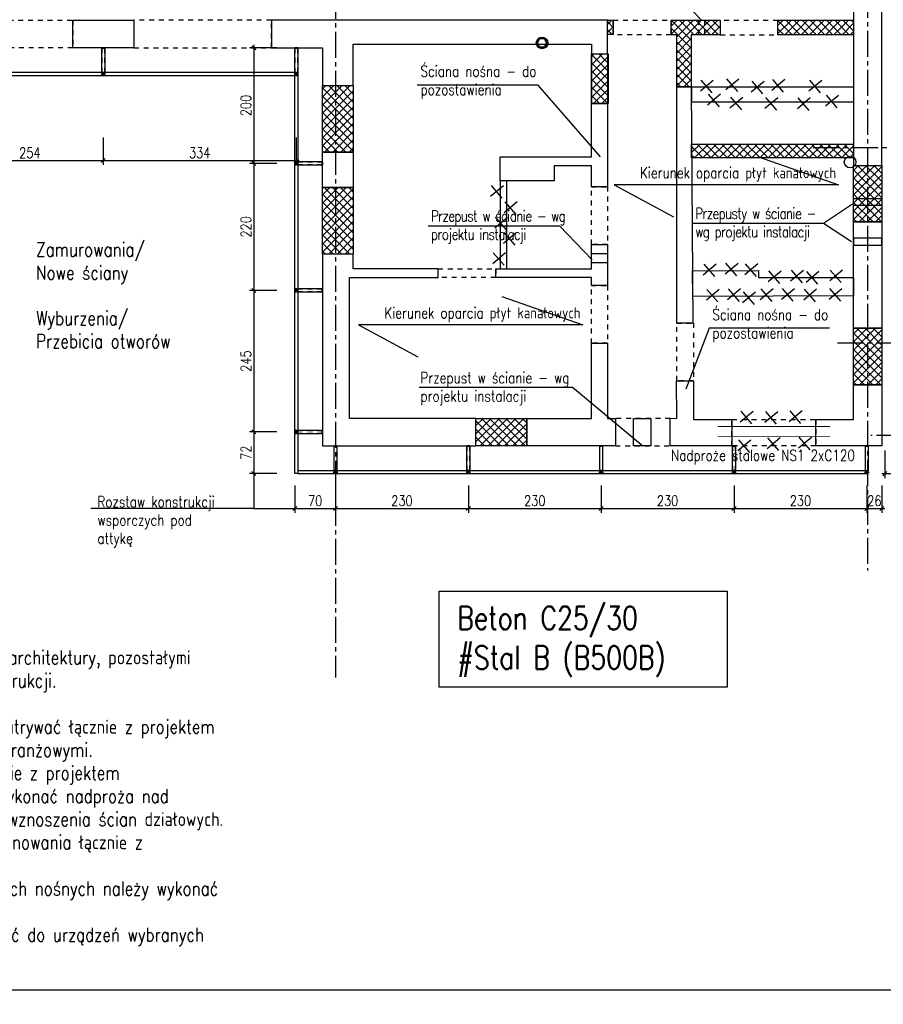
# Model space of a CAD drawing. Extents: x 335493 to 843864, y -123011 to -21739.
# Tile 4 of 28: x 349786 to 364740, y -87913 to -70866. Entities that reach past the tile are written whole.
import ezdxf

# ---------------------------------------------------------------- set-up
doc = ezdxf.new("R2010")
doc.units = 0
doc.header["$LTSCALE"] = 600
doc.header["$MEASUREMENT"] = 0
doc.header["$PDMODE"] = 1
for name, pattern in [('CENTER2', [1.125, 0.75, -0.125, 0.125, -0.125]), ('DASHED2', [0.375, 0.25, -0.125]), ('PRZERYWANA', [0.282222, 0.141111, -0.141111])]:
    doc.linetypes.add(name, pattern=pattern)
doc.layers.get('0').update_dxf_attribs({"linetype": 'CONTINUOUS'})
doc.layers.get('Defpoints').update_dxf_attribs({"linetype": 'CONTINUOUS'})
for name, color, linetype in [('11 - opisy TXT2', 4, 'CONTINUOUS'), ('111 - opisy TXT3', 2, 'CONTINUOUS'), ('2 - linie odniesienia opisy', 8, 'CONTINUOUS'), ('3 - linia 1', 1, 'CONTINUOUS'), ('33 - linia 2', 3, 'CONTINUOUS'), ('44 - osie 2', 6, 'CENTER2'), ('5 - linie odniesienia opisy', 8, 'CONTINUOUS'), ('555 - cienka przerywana 3', 1, 'PRZERYWANA'), ('777 - gruba przerywana 3', 5, 'PRZERYWANA'), ('8 - zbrojenie', 8, 'CONTINUOUS'), ('9 - kreskowanie', 1, 'CONTINUOUS')]:
    doc.layers.add(name, color=color, linetype=linetype)
doc.layers.add('REV', color=30, linetype='CONTINUOUS', lineweight=40, plot=False)
doc.styles.add('TXT2', font='simplex.shx', dxfattribs={"width": 0.8, "height": 180})
doc.styles.add('TXT3', font='simplex.shx', dxfattribs={"width": 0.8, "height": 48})
doc.dimstyles.new('R1 - centymetry', dxfattribs={"dimtxt": 180, "dimasz": 70, "dimexe": 75, "dimexo": 75, "dimgap": 1.5, "dimtad": 0, "dimdec": 0, "dimlfac": 0.1, "dimzin": 0, "dimdsep": 46, "dimtxsty": 'TXT2', "dimblk1": 'OBLIQUE', "dimblk2": 'OBLIQUE', "dimsah": 1, "dimcen": -3, "dimdle": 50, "dimclrt": 4, "dimadec": 0, "dimazin": 0, "dimtfac": 0.75, "dimtdec": 0, "dimtix": 1, "dimtmove": 2, "dimatfit": 3, "dimldrblk": 'OBLIQUE', "dimfxl": 400, "dimfxlon": 1, "dimtvp": 0.75, "dimtolj": 1, "dimtzin": 0, "dimarcsym": 0})

# ---------------------------------------------------------------- blocks, each defined once
blk = doc.blocks.new('A$C75F72A73')
at = {"layer": '44 - osie 2'}
for p, q in [((12534, 2097), (12534, -17179)), ((21743, 2113), (21743, -15330)), ((32732, -8012), (20807, -8012)), ((32474, -11392), (21213, -11392)), ((32474, -12992), (21802, -12992))]:
    blk.add_line(p, q, dxfattribs=at)
blk = doc.blocks.new('_OBLIQUE')
at = {"color": 0, "linetype": 'ByBlock'}
blk.add_line((-0.5, -0.5), (0.5, 0.5), dxfattribs=at)
blk = doc.blocks.new('*D18')
at = {"layer": '2 - linie odniesienia opisy', "color": 0, "lineweight": -2, "transparency": 16777216}
for p, q in [((364765, -78326), (364765, -78801)), ((369515, -78326), (369515, -78801)), ((369565, -78726), (364715, -78726))]:
    blk.add_line(p, q, dxfattribs=at)
at = {"layer": 'Defpoints', "color": 0, "transparency": 16777216}
for p in [(369515, -77941), (364765, -78191), (364765, -78726)]:
    blk.add_point(p, dxfattribs=at)
at = {"layer": '2 - linie odniesienia opisy', "color": 0, "lineweight": -2, "transparency": 16777216, "xscale": 70, "yscale": 70, "zscale": 70, "rotation": 180}
blk.add_blockref('_OBLIQUE', (364765, -78726), dxfattribs=at)
at = {"layer": '2 - linie odniesienia opisy', "color": 0, "lineweight": -2, "transparency": 16777216, "xscale": 70, "yscale": 70, "zscale": 70}
blk.add_blockref('_OBLIQUE', (369515, -78726), dxfattribs=at)
at = {"layer": '2 - linie odniesienia opisy', "color": 4, "transparency": 16777216, "insert": (367140, -78591), "char_height": 180, "attachment_point": 5, "style": 'TXT2'}
blk.add_mtext('\\A1;Wieniec W1-25x20cm Hw:+3.97m', dxfattribs=at)
blk = doc.blocks.new('A$C7CE26488')
at = {"layer": '33 - linia 2'}
for points in [[(25, -8), (25, -42, -0.414214), (17, -50), (-17, -50, -0.414214), (-25, -42), (-25, -8, -0.414214), (-17, 0), (17, 0, -0.414214)], [(21, -8), (21, -42, -0.414214), (17, -46), (-17, -46, -0.414214), (-21, -42), (-21, -8, -0.414214), (-17, -4), (17, -4, -0.414214)]]:
    blk.add_lwpolyline(points, format="xyb", close=True, dxfattribs=at)
at = {"layer": '44 - osie 2'}
for points in [[(0, 6), (0, -55)], [(-38, -25), (40, -25)]]:
    blk.add_lwpolyline(points, dxfattribs=at)
blk = doc.blocks.new('A$C36F456F6')
at = {"layer": '33 - linia 2'}
for points in [[(25, 6), (25, 430), (-25, 430), (-25, 6)], [(25, 0), (-25, 0), (-25, 6), (25, 6)]]:
    blk.add_lwpolyline(points, close=True, dxfattribs=at)
at = {"layer": '555 - cienka przerywana 3'}
blk.add_lwpolyline([(21, 6), (21, 430), (-21, 430), (-21, 6)], close=True, dxfattribs=at)
at = {"layer": '44 - osie 2'}
blk.add_blockref('A$C7CE26488', (0, 480), dxfattribs=at)
blk = doc.blocks.new('*D321')
at = {"layer": '2 - linie odniesienia opisy', "color": 0, "lineweight": -2, "transparency": 16777216}
for p, q in [((348692, -72906), (348692, -73381)), ((351234, -72906), (351234, -73381)), ((348642, -73306), (351284, -73306))]:
    blk.add_line(p, q, dxfattribs=at)
at = {"layer": 'Defpoints', "color": 0, "transparency": 16777216}
for p in [(348692, -71783), (351234, -71783), (351234, -73306)]:
    blk.add_point(p, dxfattribs=at)
at = {"layer": '2 - linie odniesienia opisy', "color": 0, "lineweight": -2, "transparency": 16777216, "xscale": 70, "yscale": 70, "zscale": 70, "rotation": 180}
blk.add_blockref('_OBLIQUE', (348692, -73306), dxfattribs=at)
at = {"layer": '2 - linie odniesienia opisy', "color": 0, "lineweight": -2, "transparency": 16777216, "xscale": 70, "yscale": 70, "zscale": 70}
blk.add_blockref('_OBLIQUE', (351234, -73306), dxfattribs=at)
at = {"layer": '2 - linie odniesienia opisy', "color": 4, "transparency": 16777216, "insert": (349963, -73171), "char_height": 180, "attachment_point": 5, "style": 'TXT2'}
blk.add_mtext('\\A1;254', dxfattribs=at)
blk = doc.blocks.new('*D322')
at = {"layer": '2 - linie odniesienia opisy', "color": 0, "lineweight": -2, "transparency": 16777216}
for p, q in [((351234, -72906), (351234, -73381)), ((354575, -72906), (354575, -73381)), ((351184, -73306), (354625, -73306))]:
    blk.add_line(p, q, dxfattribs=at)
at = {"layer": 'Defpoints', "color": 0, "transparency": 16777216}
for p in [(351234, -71783), (354575, -71783), (354575, -73306)]:
    blk.add_point(p, dxfattribs=at)
at = {"layer": '2 - linie odniesienia opisy', "color": 0, "lineweight": -2, "transparency": 16777216, "xscale": 70, "yscale": 70, "zscale": 70, "rotation": 180}
blk.add_blockref('_OBLIQUE', (351234, -73306), dxfattribs=at)
at = {"layer": '2 - linie odniesienia opisy', "color": 0, "lineweight": -2, "transparency": 16777216, "xscale": 70, "yscale": 70, "zscale": 70}
blk.add_blockref('_OBLIQUE', (354575, -73306), dxfattribs=at)
at = {"layer": '2 - linie odniesienia opisy', "color": 4, "transparency": 16777216, "insert": (352905, -73171), "char_height": 180, "attachment_point": 5, "style": 'TXT2'}
blk.add_mtext('\\A1;334', dxfattribs=at)
blk = doc.blocks.new('*D323')
at = {"layer": '2 - linie odniesienia opisy', "color": 0, "lineweight": -2, "transparency": 16777216}
for p, q in [((354239, -71353), (353764, -71353)), ((353839, -71303), (353839, -73403)), ((354239, -73353), (353764, -73353))]:
    blk.add_line(p, q, dxfattribs=at)
at = {"layer": 'Defpoints', "color": 0, "transparency": 16777216}
for p in [(355030, -71353), (353839, -73353), (355030, -73353)]:
    blk.add_point(p, dxfattribs=at)
at = {"layer": '2 - linie odniesienia opisy', "color": 0, "lineweight": -2, "transparency": 16777216, "xscale": 70, "yscale": 70, "zscale": 70}
for p, rotation in [((353839, -71353), 90), ((353839, -73353), 270)]:
    blk.add_blockref('_OBLIQUE', p, dxfattribs=dict(at, rotation=rotation))
at = {"layer": '2 - linie odniesienia opisy', "color": 4, "transparency": 16777216, "insert": (353704, -72353), "char_height": 180, "attachment_point": 5, "rotation": 90, "style": 'TXT2'}
blk.add_mtext('\\A1;200', dxfattribs=at)
blk = doc.blocks.new('*D324')
at = {"layer": '2 - linie odniesienia opisy', "color": 0, "lineweight": -2, "transparency": 16777216}
for p, q in [((353839, -73303), (353839, -75603)), ((354239, -73353), (353764, -73353)), ((354239, -75553), (353764, -75553))]:
    blk.add_line(p, q, dxfattribs=at)
at = {"layer": 'Defpoints', "color": 0, "transparency": 16777216}
for p in [(355030, -73353), (353839, -75553), (355024, -75553)]:
    blk.add_point(p, dxfattribs=at)
at = {"layer": '2 - linie odniesienia opisy', "color": 0, "lineweight": -2, "transparency": 16777216, "xscale": 70, "yscale": 70, "zscale": 70}
for p, rotation in [((353839, -73353), 90), ((353839, -75553), 270)]:
    blk.add_blockref('_OBLIQUE', p, dxfattribs=dict(at, rotation=rotation))
at = {"layer": '2 - linie odniesienia opisy', "color": 4, "transparency": 16777216, "insert": (353704, -74453), "char_height": 180, "attachment_point": 5, "rotation": 90, "style": 'TXT2'}
blk.add_mtext('\\A1;220', dxfattribs=at)
blk = doc.blocks.new('*D325')
at = {"layer": '2 - linie odniesienia opisy', "color": 0, "lineweight": -2, "transparency": 16777216}
for p, q in [((353839, -75503), (353839, -78053)), ((354239, -75553), (353764, -75553)), ((354239, -78003), (353764, -78003))]:
    blk.add_line(p, q, dxfattribs=at)
at = {"layer": 'Defpoints', "color": 0, "transparency": 16777216}
for p in [(355024, -75553), (353839, -78003), (355030, -78003)]:
    blk.add_point(p, dxfattribs=at)
at = {"layer": '2 - linie odniesienia opisy', "color": 0, "lineweight": -2, "transparency": 16777216, "xscale": 70, "yscale": 70, "zscale": 70}
for p, rotation in [((353839, -75553), 90), ((353839, -78003), 270)]:
    blk.add_blockref('_OBLIQUE', p, dxfattribs=dict(at, rotation=rotation))
at = {"layer": '2 - linie odniesienia opisy', "color": 4, "transparency": 16777216, "insert": (353704, -76778), "char_height": 180, "attachment_point": 5, "rotation": 90, "style": 'TXT2'}
blk.add_mtext('\\A1;245', dxfattribs=at)
blk = doc.blocks.new('*D326')
at = {"layer": '2 - linie odniesienia opisy', "color": 0, "lineweight": -2, "transparency": 16777216}
for p, q in [((354239, -78003), (353764, -78003)), ((353839, -77953), (353839, -78774)), ((354239, -78724), (353764, -78724))]:
    blk.add_line(p, q, dxfattribs=at)
at = {"layer": 'Defpoints', "color": 0, "transparency": 16777216}
for p in [(355030, -78003), (353839, -78724), (354600, -78724)]:
    blk.add_point(p, dxfattribs=at)
at = {"layer": '2 - linie odniesienia opisy', "color": 0, "lineweight": -2, "transparency": 16777216, "xscale": 70, "yscale": 70, "zscale": 70}
for p, rotation in [((353839, -78003), 90), ((353839, -78724), 270)]:
    blk.add_blockref('_OBLIQUE', p, dxfattribs=dict(at, rotation=rotation))
at = {"layer": '2 - linie odniesienia opisy', "color": 4, "transparency": 16777216, "insert": (353704, -78363), "char_height": 180, "attachment_point": 5, "rotation": 90, "style": 'TXT2'}
blk.add_mtext('\\A1;72', dxfattribs=at)
blk = doc.blocks.new('*D327')
at = {"layer": '2 - linie odniesienia opisy', "color": 0, "lineweight": -2, "transparency": 16777216}
for p, q in [((354550, -78930), (354550, -79405)), ((355255, -78930), (355255, -79405)), ((354500, -79330), (355305, -79330))]:
    blk.add_line(p, q, dxfattribs=at)
at = {"layer": 'Defpoints', "color": 0, "transparency": 16777216}
for p in [(355255, -78243), (354550, -78724), (355255, -79330)]:
    blk.add_point(p, dxfattribs=at)
at = {"layer": '2 - linie odniesienia opisy', "color": 0, "lineweight": -2, "transparency": 16777216, "xscale": 70, "yscale": 70, "zscale": 70, "rotation": 180}
blk.add_blockref('_OBLIQUE', (354550, -79330), dxfattribs=at)
at = {"layer": '2 - linie odniesienia opisy', "color": 0, "lineweight": -2, "transparency": 16777216, "xscale": 70, "yscale": 70, "zscale": 70}
blk.add_blockref('_OBLIQUE', (355255, -79330), dxfattribs=at)
at = {"layer": '2 - linie odniesienia opisy', "color": 4, "transparency": 16777216, "insert": (354903, -79195), "char_height": 180, "attachment_point": 5, "style": 'TXT2'}
blk.add_mtext('\\A1;70', dxfattribs=at)
blk = doc.blocks.new('*D328')
at = {"layer": '2 - linie odniesienia opisy', "color": 0, "lineweight": -2, "transparency": 16777216}
for p, q in [((355255, -78930), (355255, -79405)), ((357555, -78930), (357555, -79405)), ((355205, -79330), (357605, -79330))]:
    blk.add_line(p, q, dxfattribs=at)
at = {"layer": 'Defpoints', "color": 0, "transparency": 16777216}
for p in [(355255, -78243), (357555, -78673), (357555, -79330)]:
    blk.add_point(p, dxfattribs=at)
at = {"layer": '2 - linie odniesienia opisy', "color": 0, "lineweight": -2, "transparency": 16777216, "xscale": 70, "yscale": 70, "zscale": 70, "rotation": 180}
blk.add_blockref('_OBLIQUE', (355255, -79330), dxfattribs=at)
at = {"layer": '2 - linie odniesienia opisy', "color": 0, "lineweight": -2, "transparency": 16777216, "xscale": 70, "yscale": 70, "zscale": 70}
blk.add_blockref('_OBLIQUE', (357555, -79330), dxfattribs=at)
at = {"layer": '2 - linie odniesienia opisy', "color": 4, "transparency": 16777216, "insert": (356405, -79195), "char_height": 180, "attachment_point": 5, "style": 'TXT2'}
blk.add_mtext('\\A1;230', dxfattribs=at)
blk = doc.blocks.new('*D329')
at = {"layer": '2 - linie odniesienia opisy', "color": 0, "lineweight": -2, "transparency": 16777216}
for p, q in [((357555, -78930), (357555, -79405)), ((359855, -78930), (359855, -79405)), ((357505, -79330), (359905, -79330))]:
    blk.add_line(p, q, dxfattribs=at)
at = {"layer": 'Defpoints', "color": 0, "transparency": 16777216}
for p in [(357555, -78673), (359855, -78675), (359855, -79330)]:
    blk.add_point(p, dxfattribs=at)
at = {"layer": '2 - linie odniesienia opisy', "color": 0, "lineweight": -2, "transparency": 16777216, "xscale": 70, "yscale": 70, "zscale": 70, "rotation": 180}
blk.add_blockref('_OBLIQUE', (357555, -79330), dxfattribs=at)
at = {"layer": '2 - linie odniesienia opisy', "color": 0, "lineweight": -2, "transparency": 16777216, "xscale": 70, "yscale": 70, "zscale": 70}
blk.add_blockref('_OBLIQUE', (359855, -79330), dxfattribs=at)
at = {"layer": '2 - linie odniesienia opisy', "color": 4, "transparency": 16777216, "insert": (358705, -79195), "char_height": 180, "attachment_point": 5, "style": 'TXT2'}
blk.add_mtext('\\A1;230', dxfattribs=at)
blk = doc.blocks.new('*D330')
at = {"layer": '2 - linie odniesienia opisy', "color": 0, "lineweight": -2, "transparency": 16777216}
for p, q in [((359855, -78930), (359855, -79405)), ((362155, -78930), (362155, -79405)), ((359805, -79330), (362205, -79330))]:
    blk.add_line(p, q, dxfattribs=at)
at = {"layer": 'Defpoints', "color": 0, "transparency": 16777216}
for p in [(359855, -78675), (362155, -78675), (362155, -79330)]:
    blk.add_point(p, dxfattribs=at)
at = {"layer": '2 - linie odniesienia opisy', "color": 0, "lineweight": -2, "transparency": 16777216, "xscale": 70, "yscale": 70, "zscale": 70, "rotation": 180}
blk.add_blockref('_OBLIQUE', (359855, -79330), dxfattribs=at)
at = {"layer": '2 - linie odniesienia opisy', "color": 0, "lineweight": -2, "transparency": 16777216, "xscale": 70, "yscale": 70, "zscale": 70}
blk.add_blockref('_OBLIQUE', (362155, -79330), dxfattribs=at)
at = {"layer": '2 - linie odniesienia opisy', "color": 4, "transparency": 16777216, "insert": (361005, -79195), "char_height": 180, "attachment_point": 5, "style": 'TXT2'}
blk.add_mtext('\\A1;230', dxfattribs=at)
blk = doc.blocks.new('*D331')
at = {"layer": '2 - linie odniesienia opisy', "color": 0, "lineweight": -2, "transparency": 16777216}
for p, q in [((362155, -78930), (362155, -79405)), ((364455, -78930), (364455, -79405)), ((362105, -79330), (364505, -79330))]:
    blk.add_line(p, q, dxfattribs=at)
at = {"layer": 'Defpoints', "color": 0, "transparency": 16777216}
for p in [(362155, -78675), (364455, -78675), (364455, -79330)]:
    blk.add_point(p, dxfattribs=at)
at = {"layer": '2 - linie odniesienia opisy', "color": 0, "lineweight": -2, "transparency": 16777216, "xscale": 70, "yscale": 70, "zscale": 70, "rotation": 180}
blk.add_blockref('_OBLIQUE', (362155, -79330), dxfattribs=at)
at = {"layer": '2 - linie odniesienia opisy', "color": 0, "lineweight": -2, "transparency": 16777216, "xscale": 70, "yscale": 70, "zscale": 70}
blk.add_blockref('_OBLIQUE', (364455, -79330), dxfattribs=at)
at = {"layer": '2 - linie odniesienia opisy', "color": 4, "transparency": 16777216, "insert": (363305, -79195), "char_height": 180, "attachment_point": 5, "style": 'TXT2'}
blk.add_mtext('\\A1;230', dxfattribs=at)
blk = doc.blocks.new('*D332')
at = {"layer": '2 - linie odniesienia opisy', "color": 0, "lineweight": -2, "transparency": 16777216}
for p, q in [((364455, -78930), (364455, -79405)), ((364715, -78930), (364715, -79405)), ((364405, -79330), (364765, -79330))]:
    blk.add_line(p, q, dxfattribs=at)
at = {"layer": 'Defpoints', "color": 0, "transparency": 16777216}
for p in [(364715, -78243), (364455, -78675), (364715, -79330)]:
    blk.add_point(p, dxfattribs=at)
at = {"layer": '2 - linie odniesienia opisy', "color": 0, "lineweight": -2, "transparency": 16777216, "xscale": 70, "yscale": 70, "zscale": 70, "rotation": 180}
blk.add_blockref('_OBLIQUE', (364455, -79330), dxfattribs=at)
at = {"layer": '2 - linie odniesienia opisy', "color": 0, "lineweight": -2, "transparency": 16777216, "xscale": 70, "yscale": 70, "zscale": 70}
blk.add_blockref('_OBLIQUE', (364715, -79330), dxfattribs=at)
at = {"layer": '2 - linie odniesienia opisy', "color": 4, "transparency": 16777216, "insert": (364585, -79195), "char_height": 180, "attachment_point": 5, "style": 'TXT2'}
blk.add_mtext('\\A1;26', dxfattribs=at)

msp = doc.modelspace()

# ---------------------------------------------------------------- hatches: boundary and pattern name
at = {"layer": '9 - kreskowanie'}
h = msp.add_hatch(dxfattribs=at)
h.set_pattern_fill('ANSI37', color=256, scale=800)
h.paths.add_polyline_path([(355030.1, -73772.9), (355562.6, -73772.9), (355562.6, -74922.9), (355030.1, -74922.9)])
h.paths.add_polyline_path([(359692, -71457.9), (359975.1, -71457.9), (359975.1, -72317.9), (359692, -72317.9)])
h.paths.add_polyline_path([(357685.1, -77767.9), (358565.1, -77767.9), (358565.1, -78242.9), (357685.1, -78242.9)])
h.paths.add_polyline_path([(364225.1, -76207.9), (364715.1, -76207.9), (364715.1, -77187.9), (364225.1, -77187.9)])
h.paths.add_polyline_path([(364225.1, -73387.9), (364715.1, -73387.9), (364715.1, -74367.9), (364225.1, -74367.9)])
h.paths.add_polyline_path([(361420.7, -73018.2), (364226.3, -73018.2), (364226.3, -73258), (361420.7, -73258)])
h.paths.add_polyline_path([(361165.1, -72027.9), (361165.1, -71125.9), (361066.1, -71125.9), (361065.1, -70872.9), (361915.1, -70872.9), (361915.1, -71125.9), (361415.1, -71125.9), (361415.1, -72027.9)])
h.paths.add_polyline_path([(362915.1, -70872.9), (364225.1, -70872.9), (364225.1, -71125.9), (362915.1, -71125.9)])
h.paths.add_polyline_path([(359964.1, -70872.9), (360064.1, -70872.9), (360064.1, -71122.9), (359964.1, -71122.9)])
h = msp.add_hatch(dxfattribs=at)
h.set_pattern_fill('ANSI37', color=256, scale=800)
h.paths.add_polyline_path([(355030.1, -72007.9), (355562.6, -72007.9), (355562.6, -73157.9), (355030.1, -73157.9)])

# ---------------------------------------------------------------- linework, layer by layer
at = {"layer": '111 - opisy TXT3'}
msp.add_lwpolyline([(337993.4, -87663.1), (376993.4, -87663.1), (376993.4, -58963.1), (337993.4, -58963.1)], close=True, dxfattribs=at)
at = {"layer": '2 - linie odniesienia opisy'}
for points in [[(362559.4, -73234.2), (363963.7, -73724.3), (360077.2, -73724.3), (361106, -74279.8)], [(358134.3, -75659.6), (359538.6, -76149.7), (355652.1, -76149.7), (356680.9, -76705.1)], [(353838.8, -78723.6), (353838.8, -79330.4), (354500.1, -79330.4)], [(353838.8, -79330.4), (351015.4, -79330.4)]]:
    msp.add_lwpolyline(points, dxfattribs=at)
msp.add_lwpolyline([(357047.9, -80758.1), (362037.8, -80758.1), (362037.8, -82420), (357047.9, -82420)], close=True, dxfattribs=at)
at = {"layer": '3 - linia 1'}
for points in [[(363654.8, -65135.8), (364225.1, -65133.2), (364225.1, -73387.9), (364714.8, -73387.9), (364714.4, -64647.9), (363654.8, -64652.7), (363654.8, -65135.8)], [(350704.1, -70872.9), (351764.1, -70872.9), (351764.1, -71352.8), (350704.1, -71352.8)], [(354144.1, -70872.9), (354144.1, -71352.8), (355030.1, -71352.9), (355030.1, -72007.9), (355562.6, -72007.9), (355562.6, -71287.9), (359685.1, -71287.9), (359685.1, -71457.9), (359965.1, -71458), (359965.1, -70872.9), (354144.1, -70872.9)], [(361165.1, -72027.9), (361413.6, -72027.9), (361442.6, -76117.9), (361165.1, -76117.9), (361165.1, -72027.9)], [(359685.1, -72317.9), (359965.1, -72317.9), (359965.1, -73757.9), (359685.1, -73757.9), (359685.1, -73397.9), (359040.3, -73397.9), (359040.3, -73657.9), (358104.1, -73657.9), (358104.1, -73237.9), (359685.1, -73237.9), (359685.1, -72317.9)], [(355030.1, -73157.9), (355562.6, -73157.9), (355562.6, -73772.9), (355030.1, -73772.9)], [(364225.1, -76207.9), (364225.1, -74367.9), (364715.1, -74367.9), (364715, -76207.9)], [(358029.5, -75327.9), (358029.5, -75177.9), (359685.1, -75177.9), (359685.1, -74757.9), (359965.1, -74757.9), (359965.1, -75467.9), (359685.1, -75467.9), (359685.1, -75327.9), (358029.5, -75327.9)], [(355030.1, -74922.9), (355030.1, -78242.9), (357685.1, -78242.9), (357685.1, -77767.9), (355495.1, -77767.9), (355495.1, -75327.9), (357029.5, -75327.9), (357029.5, -75177.9), (355562.6, -75177.9), (355562.6, -74922.9), (355030.1, -74922.9)], [(358565.1, -77767.9), (359685.1, -77767.9), (359685.1, -76467.9), (359965.1, -76467.9), (359965.1, -77767.9), (360100.1, -77767.9), (360100.1, -78242.9), (358565.1, -78242.9)], [(361050.1, -77767.9), (361165.1, -77767), (361160.2, -77117.9), (361452.8, -77117.9), (361452.8, -77787.9), (362120.1, -77787.9), (362120.1, -78242.9), (361050.1, -78242.9)], [(363570.1, -77787.9), (364225.1, -77787.9), (364225.1, -77187.9), (364715.1, -77187.9), (364715.1, -78242.9), (363570.1, -78242.9), (363570.1, -77787.9)]]:
    msp.add_lwpolyline(points, close=True, dxfattribs=at)
msp.add_lwpolyline([(364225.1, -73387.9), (364715.1, -73387.9)], dxfattribs=at)
at = {"layer": '33 - linia 2'}
for points in [[(359964.1, -70872.9), (360064.1, -70872.9), (360064.1, -71122.9), (359964.1, -71122.9)], [(361165.1, -72027.9), (361165.1, -71125.9), (361066.1, -71125.9), (361065.1, -70872.9), (361915.1, -70872.9), (361915.1, -71125.9), (361415.1, -71125.9), (361415.1, -72027.9)], [(362915.1, -70872.9), (364225.1, -70872.9), (364225.1, -71125.9), (362915.1, -71125.9)], [(359685.1, -71457.9), (359965.1, -71457.9), (359965.1, -72317.9), (359685.1, -72317.9)], [(359692, -71457.9), (359975.1, -71457.9), (359975.1, -72317.9), (359692, -72317.9)], [(342031.7, -71832.9), (354550.1, -71832.9), (354550.1, -71782.9), (342031.7, -71782.9)], [(354550.1, -71782.9), (354600.1, -71782.9), (354600.1, -78720.6), (354550.1, -78720.6)], [(355030.1, -72007.9), (355562.6, -72007.9), (355562.6, -73157.9), (355030.1, -73157.9)], [(355030.1, -72007.9), (355562.6, -72007.9), (355562.6, -73157.9), (355030.1, -73157.9)], [(361424.1, -72027.9), (364225.1, -72027.9), (364225.1, -72292.8), (361424.1, -72292.8)], [(361420.7, -73018.2), (364226.3, -73018.2), (364226.3, -73258), (361420.7, -73258)], [(364225.1, -73387.9), (364715.1, -73387.9), (364715.1, -74367.9), (364225.1, -74367.9)], [(355030.1, -73772.9), (355562.6, -73772.9), (355562.6, -74922.9), (355030.1, -74922.9)], [(358104.1, -73657.9), (358104.1, -75177.9), (358224.1, -75177.9), (358224.1, -73657.9)], [(364715.1, -74646.7), (364225.1, -74646.7), (364225.1, -74771.7), (364715.1, -74771.7)], [(359965.1, -75076.1), (359685.1, -75076.1), (359685.1, -74916.1), (359965.1, -74916.1)], [(361435.8, -75212.8), (362576.2, -75208.8), (362576.6, -75330.8), (364225, -75330.7), (364225.1, -75649), (361440.8, -75659.9)], [(364225.1, -76207.9), (364715.1, -76207.9), (364715.1, -77187.9), (364225.1, -77187.9)], [(357685.1, -77767.9), (358565.1, -77767.9), (358565.1, -78242.9), (357685.1, -78242.9)], [(360413, -77770.8), (360713, -77770.8), (360713, -78242.9), (360413, -78242.9)], [(354600.1, -78723.6), (364480.1, -78723.6), (364480.1, -78674.8), (354600.1, -78674.8)]]:
    msp.add_lwpolyline(points, close=True, dxfattribs=at)
for points in [[(361796.7, -71918.5), (361573.7, -72105.2)], [(361582, -71915.4), (361771.7, -72133.5)], [(362238.9, -71893.7), (362015.9, -72080.4)], [(362024.2, -71890.6), (362213.9, -72108.7)], [(362676, -71933.4), (362453.1, -72120.1)], [(362461.4, -71930.3), (362651, -72148.4)], [(363033.7, -71903.6), (362810.7, -72090.3)], [(362819.1, -71900.5), (363008.7, -72118.6)], [(363674.6, -71918.5), (363451.6, -72105.2)], [(363459.9, -71915.4), (363649.6, -72133.5)], [(361920.9, -72156.9), (361697.9, -72343.6)], [(361706.2, -72153.8), (361895.9, -72371.8)], [(362308.4, -72211.5), (362085.4, -72398.2)], [(362093.7, -72208.4), (362283.4, -72426.5)], [(362914.5, -72216.4), (362691.5, -72403.1)], [(362699.8, -72213.4), (362889.5, -72431.4)], [(363475.9, -72221.4), (363252.9, -72408.1)], [(363261.2, -72218.3), (363450.9, -72436.4)], [(363962.7, -72176.7), (363739.7, -72363.4)], [(363748.1, -72173.7), (363937.7, -72391.7)], [(358162, -73741.6), (357939, -73928.3)], [(357947.3, -73738.5), (358136.9, -73956.6)], [(358400.3, -74021.5), (358177.3, -74208.2)], [(358185.6, -74018.5), (358375.3, -74236.5)], [(358235.6, -74289.5), (358012.6, -74476.2)], [(358020.9, -74286.5), (358210.6, -74504.5)], [(358384.4, -74555.6), (358161.4, -74742.2)], [(358169.7, -74552.5), (358359.4, -74770.5)], [(358200.1, -74903.4), (357977.1, -75090.1)], [(357985.4, -74900.3), (358175.1, -75118.3)], [(361844.8, -75099.7), (361621.8, -75286.4)], [(361630.1, -75096.7), (361819.8, -75314.7)], [(362224.5, -75085), (362001.5, -75271.7)], [(362009.8, -75081.9), (362199.5, -75299.9)], [(362564.7, -75094.8), (362341.8, -75281.5)], [(362350.1, -75091.7), (362539.7, -75309.8)], [(362969.1, -75218), (362746.1, -75404.7)], [(362754.4, -75215), (362944.1, -75433)], [(363358.7, -75208.2), (363135.7, -75394.9)], [(363144, -75205.1), (363333.7, -75423.2)], [(363625, -75227.9), (363402, -75414.6)], [(363410.3, -75224.8), (363600, -75442.9)], [(364034.3, -75203.2), (363811.3, -75389.9)], [(363819.6, -75200.2), (364009.2, -75418.2)], [(361899, -75537.7), (361676, -75724.4)], [(361684.3, -75534.6), (361874, -75752.7)], [(362266.7, -75528.4), (362043.7, -75715.1)], [(362052, -75525.3), (362241.6, -75743.4)], [(362527.6, -75583.3), (362304.6, -75770)], [(362312.9, -75580.2), (362502.6, -75798.3)], [(362832.1, -75528.4), (362609.1, -75715.1)], [(362617.4, -75525.3), (362807.1, -75743.4)], [(363200.9, -75523.6), (362977.9, -75710.3)], [(362986.2, -75520.6), (363175.9, -75738.6)], [(363585.5, -75533.5), (363362.5, -75720.2)], [(363370.8, -75530.4), (363560.5, -75748.5)], [(364024.4, -75523.6), (363801.4, -75710.3)], [(363809.7, -75520.6), (363999.4, -75738.6)], [(362484.9, -77648.9), (362261.9, -77835.6)], [(362270.2, -77645.9), (362459.8, -77863.9)], [(362912.4, -77655.2), (362689.4, -77841.9)], [(362697.7, -77652.1), (362887.4, -77870.2)], [(363333.6, -77639.5), (363110.6, -77826.2)], [(363118.9, -77636.4), (363308.6, -77854.5)], [(362445.8, -78143.1), (362222.8, -78329.8)], [(362231.1, -78140.1), (362420.8, -78358.1)], [(362951.3, -78107.6), (362728.3, -78294.3)], [(362736.6, -78104.5), (362926.3, -78322.6)], [(363494.2, -78097.7), (363271.2, -78284.4)], [(363279.6, -78094.7), (363469.2, -78312.7)]]:
    msp.add_lwpolyline(points, dxfattribs=at)
at = {"layer": '33 - linia 2', "elevation": 3740.5}
msp.add_lwpolyline([(364225, -73959.2), (364715.1, -73959.2), (364715.1, -74084.1), (364225, -74084.1)], close=True, dxfattribs=at)
at = {"layer": '33 - linia 2'}
for centre in [(358830.5, -71267.9), (364165, -73330)]:
    msp.add_circle(centre, 100, dxfattribs=at)
at = {"layer": '5 - linie odniesienia opisy'}
for points in [[(358370, -70279.8), (361025.7, -70279.8), (361593.6, -70872.9)], [(356670.6, -71995.1), (358752, -71995.1), (359838.6, -73237.9)], [(363706.5, -74389.3), (364225.1, -74039.7)], [(356860.1, -74433), (359130.6, -74433), (359698.5, -75026)], [(361436, -74389.3), (363706.5, -74389.3), (364187.8, -74705.3)], [(363806, -76208.2), (361724.5, -76208.2), (361323.3, -77261.4)], [(356700.9, -77225.4), (359356.6, -77225.4), (360575.1, -78242.9)]]:
    msp.add_lwpolyline(points, dxfattribs=at)
at = {"layer": '555 - cienka przerywana 3'}
for points in [[(349254.1, -70872.8), (350704.1, -70872.8), (350704.1, -71352.8), (349254.1, -71352.8)], [(351764.1, -71352.8), (354144.1, -71352.8), (354144.1, -70872.9), (351764.1, -70872.9)], [(355030.1, -72007.9), (355562.6, -72007.9), (355562.6, -73157.9), (355030.1, -73157.9)], [(359965.1, -74757.9), (359685.1, -74757.9), (359685.1, -73757.9), (359965.1, -73757.9)], [(357029.5, -75177.9), (358029.5, -75177.9), (358029.5, -75327.9), (357029.5, -75327.9)], [(359965.1, -76467.9), (359685.1, -76467.9), (359685.1, -75467.9), (359965.1, -75467.9)], [(361452.8, -77117.9), (361165.1, -77117.9), (361165.1, -76117.9), (361452.8, -76117.9)], [(360100.1, -78242.9), (361050.1, -78242.9), (361050.1, -77767.9), (360100.1, -77767.9)]]:
    msp.add_lwpolyline(points, close=True, dxfattribs=at)
at = {"layer": '777 - gruba przerywana 3'}
for points in [[(360064.1, -70872.9), (361066.1, -70872.9), (361066.1, -71125.9), (360064.1, -71125.9)], [(361915.1, -71125.9), (362915.1, -71125.9), (362915.1, -70880), (361915.1, -70880)], [(362120.1, -77787.9), (363570.1, -77787.9), (363570.1, -78242.9), (362120.1, -78242.9)]]:
    msp.add_lwpolyline(points, close=True, dxfattribs=at)
at = {"layer": '777 - gruba przerywana 3', "elevation": 2050}
msp.add_lwpolyline([(361644.7, -71125.9), (361544.7, -71125.9), (361543.6, -70872.9), (361643.6, -70872.9)], close=True, dxfattribs=at)
at = {"layer": '8 - zbrojenie', "linetype": 'DASHED2', "const_width": 15}
for points in [[(361870.1, -77907.9), (363820.1, -77907.9)], [(361870.1, -78078.4), (363820.1, -78078.4)]]:
    msp.add_lwpolyline(points, dxfattribs=at)
at = {"layer": 'REV'}
msp.add_circle((358830.5, -71267.9), 80, dxfattribs=at)

# ---------------------------------------------------------------- block references
at = {"layer": '3 - linia 1'}
msp.add_blockref('A$C75F72A73', (342720.7, -65074.4), dxfattribs=at)
at = {"layer": '33 - linia 2', "xscale": -1, "rotation": 180}
for p in [(351234.1, -71352.8), (354575.1, -71352.9), (355255.1, -78242.9), (357555.1, -78242.9), (359855.1, -78242.9), (362155.1, -78242.9), (364455.1, -78244.8)]:
    msp.add_blockref('A$C36F456F6', p, dxfattribs=at)
at = {"layer": '33 - linia 2', "rotation": 89.99999999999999}
for p in [(355030.1, -73352.9), (355030.1, -75552.9), (355030.1, -78002.9)]:
    msp.add_blockref('A$C36F456F6', p, dxfattribs=at)

# ---------------------------------------------------------------- texts
at = {"layer": '11 - opisy TXT2', "style": 'TXT2', "width": 0.8}
msp.add_text('Nadproże stalowe NS1 2xC120', height=190, dxfattribs=at).set_placement((361063.1, -78503))
at = {"layer": '11 - opisy TXT2', "char_height": 190, "attachment_point": 1, "style": 'TXT2'}
for s, width, insert in [('Ściana nośna - do pozostawienia', 2239.429, (356726.7, -71663.2)), ('Kierunek oparcia płyt kanałowych', 3317.079, (360525.8, -73421.3)), ('{\\T0.9;Przepust w ścianie - wg projektu instalacji}', 2606.364, (356907.8, -74169.1)), ('{\\T0.9;Przepusty w ścianie - wg projektu instalacji}', 2606.364, (361483.7, -74125.5)), ('Kierunek oparcia płyt kanałowych', 3317.079, (356100.7, -75846.7)), ('Ściana nośna - do pozostawienia', 2239.429, (361780.7, -75876.4)), ('Przepust w ścianie - wg projektu instalacji', 2895.754, (356726.3, -76970.1)), ('Rozstaw konstrukcji wsporczych pod attykę', 2339.972, (351132.5, -79117.4))]:
    msp.add_mtext_dynamic_manual_height_columns(s, width=width, gutter_width=900, heights=[0], dxfattribs=dict(at, insert=insert))
at = {"layer": '11 - opisy TXT2', "char_height": 240, "attachment_point": 1}
for s, insert, width, style in [('\\A1;\\pt720,2880,5280,8160,8400;Zamurowania/ Nowe ściany', (350070.3, -74726.1), 2683.271, 'TXT2'), ('\\A1;\\pt720,2880,5280,8160,8400;Wyburzenia/ Przebicia otworów', (350070.3, -75911.8), 2683.271, 'TXT2'), ('\\pi-480,l480,t480,720;1.^IRysunek rozpatrywać łącznie z projektem architektury, pozostałymi \\P\\pi0,t720;branżami, oraz opisem technicznym konstrukcji. \\P\\pi-480,t480,720;2.^IBeton należy zagęszczać mechanicznie.\\P3.^IWszystkie wymiary i poziomy, należy rozpatrywać łącznie z projektem \\P\\pi0,t720;architektury oraz pozostałymi projektami branżowymi.\\P\\pi-480,t480,720;{\\C4;4.^ILokalizacja i układ ścian działowych zgodnie z projektem \\P\\pi0,t720;architektonicznym. Dla ścian działowych wykonać nadproża nad \\Potworami zgodnie z przyjętym systemem wznoszenia ścian działowych.\\A1;\\P\\pi-480,t480,720;6.^IW ścianach pozostawić strzępia do zabetonowania łącznie z \\P\\pi0,t720;rdzeniami. \\P\\pi-480,t480,720;7.^INa wszystkich nowoprojektowanych ścianach nośnych należy wykonać \\P\\pi0,t720;obwodowy wieniec żelbetowy W1.\\P\\pi-480,t480,720;8.^IWielkość otworów instalacyjnych dopasować do urządzeń wybranych \\P\\pi0,t720;przez zamawiającego.}', (343609.9, -81786.7), 11055.143, 'TXT3')]:
    msp.add_mtext(s, dxfattribs=dict(at, insert=insert, width=width, style=style))
at = {"layer": '111 - opisy TXT3', "style": 'TXT2', "width": 0.8}
for s, p in [('Beton C25/30 ', (357363.8, -81424.7)), ('#Stal B (B500B)', (357363.8, -82108.9))]:
    msp.add_text(s, height=400, dxfattribs=at).set_placement(p)

# ---------------------------------------------------------------- dimensions: what is measured, and where the dimension line sits
at = {"layer": '2 - linie odniesienia opisy'}
for base, p1, p2, picture, middle in [((353838.8, -73352.9), (355030.1, -71352.9), (355030.1, -73352.9), '*D323', (353703.8, -72352.9)), ((353838.8, -75552.9), (355030.1, -73352.9), (355024.1, -75552.9), '*D324', (353703.8, -74452.9)), ((353838.8, -78002.9), (355024.1, -75552.9), (355030.1, -78002.9), '*D325', (353703.8, -76777.9)), ((353838.8, -78723.6), (355030.1, -78002.9), (354600.1, -78723.6), '*D326', (353703.8, -78363.2))]:
    dim = msp.add_linear_dim(base=base, p1=p1, p2=p2, angle=90, dimstyle='R1 - centymetry', dxfattribs=at)
    dim.commit()
    dim.dimension.update_dxf_attribs({"geometry": picture, "text_midpoint": middle})
for base, p1, p2, picture, middle in [((351234.1, -73306.4), (348691.6, -71782.8), (351234.1, -71782.8), '*D321', (349962.9, -73171.4)), ((354575.1, -73306.4), (351234.1, -71782.8), (354575.1, -71782.9), '*D322', (352904.6, -73171.4)), ((355255.0833583, -79330.3950529), (354550.0833583, -78723.5526325), (355255.0833583, -78242.8957783), '*D327', (354902.5833583, -79195.3950529)), ((357555.1, -79330.4), (355255.1, -78242.9), (357555.1, -78672.9), '*D328', (356405.1, -79195.4)), ((364715.1, -79330.4), (364455.1, -78674.8), (364715.1, -78242.9), '*D332', (364585.1, -79195.4)), ((359855.1, -79330.4), (357555.1, -78672.9), (359855.1, -78674.8), '*D329', (358705.1, -79195.4)), ((362155.1, -79330.4), (359855.1, -78674.8), (362155.1, -78674.8), '*D330', (361005.1, -79195.4)), ((364455.1, -79330.4), (362155.1, -78674.8), (364455.1, -78674.8), '*D331', (363305.1, -79195.4))]:
    dim = msp.add_linear_dim(base=base, p1=p1, p2=p2, dimstyle='R1 - centymetry', dxfattribs=at)
    dim.commit()
    dim.dimension.update_dxf_attribs({"geometry": picture, "text_midpoint": middle})
dim = msp.add_linear_dim(base=(364765.1, -78726.2), p1=(369515.1, -77941.4), p2=(364765.1, -78191.4), text='Wieniec W1-25x20cm Hw:+3.97m', dimstyle='R1 - centymetry', dxfattribs=at)
dim.commit()
dim.dimension.update_dxf_attribs({"geometry": '*D18', "text_midpoint": (367140.1, -78591.2)})

doc.saveas('drawing.dxf')
